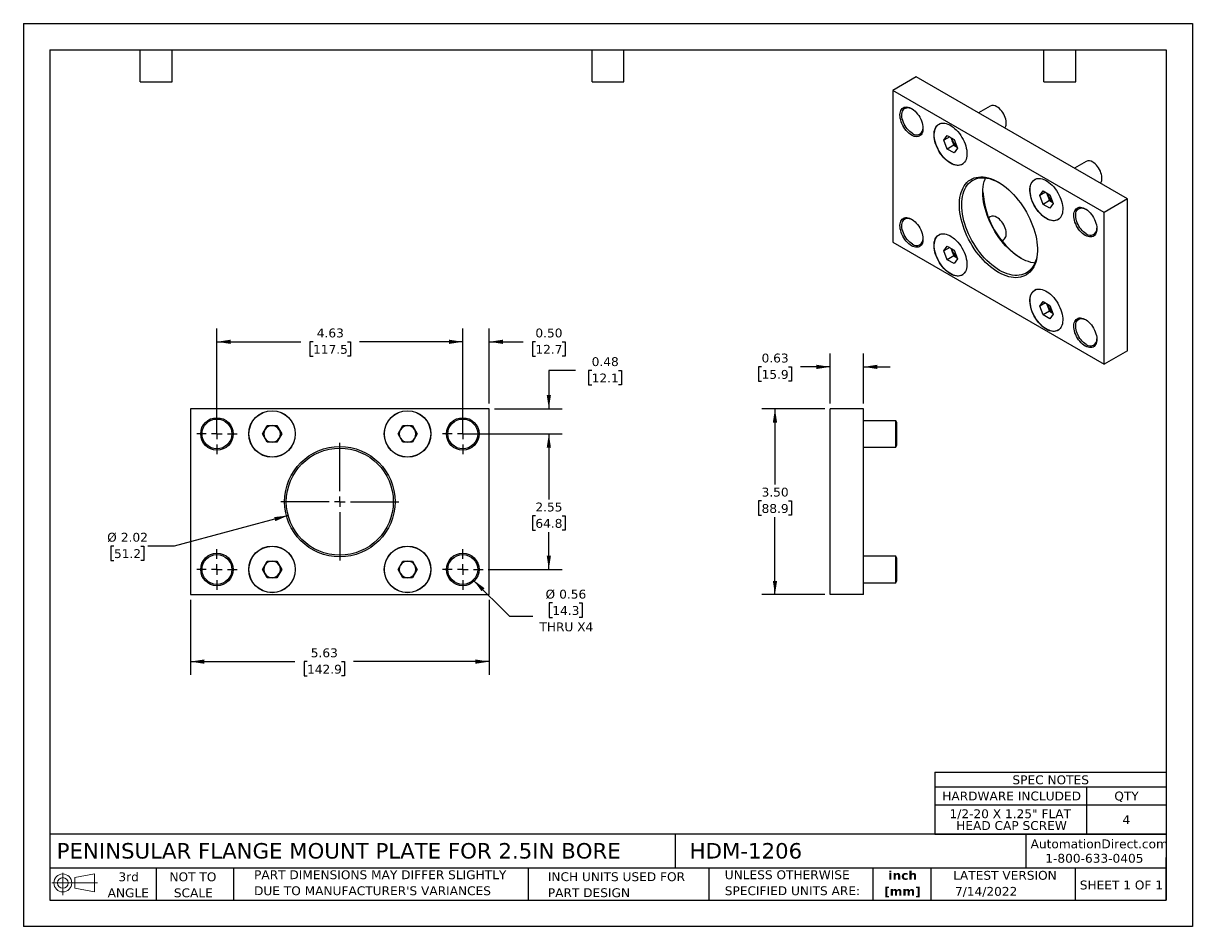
# Model space of a CAD drawing. Header units: inches. Extents: x 0 to 22, y 0 to 17.
import ezdxf

# ---------------------------------------------------------------- set-up
doc = ezdxf.new("R2010")
doc.units = ezdxf.units.IN
doc.header["$LTSCALE"] = 2
doc.header["$MEASUREMENT"] = 0
doc.linetypes.add('SLD-Center', pattern=[0.75, 0.6, -0.05, 0.05, -0.05])
doc.linetypes.add('SLD-Solid', pattern=[0])
doc.layers.add('CENTER', color=40, linetype='SLD-Center')
doc.layers.add('SLD-DEFPOINTS', color=7, linetype='Continuous')
doc.layers.add('DIMENSIONS', color=140, linetype='SLD-Solid', lineweight=25)
doc.layers.add('TEXT', color=140, linetype='SLD-Solid', lineweight=25)
doc.styles.add('SLDTEXTSTYLE0', font='VERDANA.TTF')
doc.styles.add('SLDTEXTSTYLE1', font='VERDANAB.TTF')
doc.dimstyles.new('SLDDIMSTYLE0', dxfattribs={"dimtxt": 0.169922, "dimasz": 0.26, "dimexe": 0, "dimexo": 0.0625, "dimgap": 0.04248, "dimtad": 0, "dimtih": 1, "dimtoh": 1, "dimrnd": 1e-09, "dimzin": 12, "dimdsep": 46, "dimtxsty": 'SLDTEXTSTYLE0', "dimsah": 1, "dimcen": 0.09, "dimadec": 0, "dimazin": 3, "dimtfac": 1, "dimtofl": 0, "dimtmove": 0, "dimatfit": 3, "dimfxl": 0, "dimfrac": 2, "dimtolj": 1, "dimtzin": 12, "dimarcsym": 0})
doc.dimstyles.new('SLDDIMSTYLE1', dxfattribs={"dimtxt": 0.169922, "dimasz": 0.26, "dimexe": 0, "dimexo": 0.0625, "dimgap": 0.04248, "dimtad": 0, "dimtih": 1, "dimtoh": 1, "dimrnd": 1e-09, "dimdsep": 46, "dimtxsty": 'SLDTEXTSTYLE0', "dimsah": 1, "dimcen": 0, "dimadec": 0, "dimazin": 2, "dimtfac": 1, "dimtofl": 0, "dimtmove": 0, "dimatfit": 3, "dimfxl": 0, "dimfrac": 2, "dimtolj": 1, "dimtzin": 12, "dimarcsym": 0})
doc.dimstyles.new('SLDDIMSTYLE2', dxfattribs={"dimtxt": 0.169922, "dimasz": 0.26, "dimexe": 0, "dimexo": 0.0625, "dimgap": 0.04248, "dimtad": 0, "dimtih": 1, "dimtoh": 1, "dimrnd": 1e-09, "dimzin": 12, "dimdsep": 46, "dimtxsty": 'SLDTEXTSTYLE0', "dimsah": 1, "dimcen": 0, "dimadec": 0, "dimazin": 3, "dimtfac": 1, "dimtofl": 0, "dimtmove": 0, "dimatfit": 3, "dimfxl": 0, "dimfrac": 2, "dimtolj": 1, "dimtzin": 12, "dimarcsym": 0})
doc.dimstyles.new('SLDDIMSTYLE3', dxfattribs={"dimtxt": 0.169922, "dimasz": 0.26, "dimexe": 0, "dimexo": 0.0625, "dimgap": 0.04248, "dimtad": 0, "dimtih": 1, "dimtoh": 1, "dimrnd": 1e-09, "dimdsep": 46, "dimtxsty": 'SLDTEXTSTYLE0', "dimsah": 1, "dimcen": 0.09, "dimadec": 0, "dimazin": 2, "dimtfac": 1, "dimtmove": 0, "dimatfit": 0, "dimfxl": 0, "dimfrac": 2, "dimtolj": 1, "dimtzin": 12, "dimarcsym": 0})
doc.dimstyles.new('SLDDIMSTYLE4', dxfattribs={"dimtxt": 0.169922, "dimasz": 0.26, "dimexe": 0, "dimexo": 0.0625, "dimgap": 0.04248, "dimtad": 0, "dimtih": 1, "dimtoh": 1, "dimrnd": 1e-09, "dimzin": 0, "dimdsep": 46, "dimtxsty": 'SLDTEXTSTYLE0', "dimsah": 1, "dimcen": 0.09, "dimadec": 0, "dimazin": 0, "dimtfac": 1, "dimtmove": 0, "dimatfit": 0, "dimfxl": 0, "dimfrac": 2, "dimtolj": 1, "dimtzin": 12, "dimarcsym": 0})
doc.dimstyles.new('SLDDIMSTYLE5', dxfattribs={"dimtxt": 0.169922, "dimasz": 0.26, "dimexe": 0, "dimexo": 0.0625, "dimgap": 0.04248, "dimtad": 0, "dimtih": 1, "dimtoh": 1, "dimrnd": 1e-09, "dimzin": 4, "dimdsep": 46, "dimtxsty": 'SLDTEXTSTYLE0', "dimsah": 1, "dimcen": 0.09, "dimadec": 0, "dimazin": 1, "dimtfac": 1, "dimtofl": 0, "dimtmove": 0, "dimatfit": 3, "dimfxl": 0, "dimfrac": 2, "dimtolj": 1, "dimtzin": 12, "dimarcsym": 0})

# ---------------------------------------------------------------- blocks, each defined once
blk = doc.blocks.new('Block11')
at = {"color": 7, "linetype": 'SLD-Solid', "lineweight": 18}
for p, q in [((0, 0.227), (0.856, 0.227)), ((0.204, 0.418), (0.204, 0)), ((0.431, 0.328), (0.801, 0.396)), ((0.431, 0.126), (0.431, 0.328)), ((0.801, 0.396), (0.801, 0.058)), ((0.431, 0.126), (0.801, 0.058))]:
    blk.add_line(p, q, dxfattribs=at)
for radius in [0.169, 0.101]:
    blk.add_circle((0.204, 0.227), radius, dxfattribs=at)
blk = doc.blocks.new('Block12')
at = {"layer": 'SLD-DEFPOINTS'}
blk.add_blockref('Block11', (0, 0), dxfattribs=at)
blk = doc.blocks.new('SW_NOTE_0')
at = {"layer": 'TEXT', "color": 0, "char_height": 0.1667, "attachment_point": 2, "style": 'SLDTEXTSTYLE1'}
for s, insert in [('inch', (0.25, 0.212)), ('[mm]', (0.244, -0.089))]:
    blk.add_mtext(s, dxfattribs=dict(at, insert=insert))
blk = doc.blocks.new('SW_NOTE_0_1')
at = {"layer": 'TEXT', "color": 0, "char_height": 0.16667, "attachment_point": 1, "style": 'SLDTEXTSTYLE0'}
for s, insert in [('UNLESS OTHERWISE ', (0, 0.212)), ('SPECIFIED UNITS ARE:', (0, -0.089))]:
    blk.add_mtext(s, dxfattribs=dict(at, insert=insert))
blk = doc.blocks.new('SW_NOTE_0_2')
at = {"layer": 'TEXT', "color": 0, "char_height": 0.16667, "attachment_point": 1, "style": 'SLDTEXTSTYLE0'}
for s, insert in [('PART DIMENSIONS MAY DIFFER SLIGHTLY ', (0, 0.212)), ("DUE TO MANUFACTURER'S VARIANCES", (0, -0.089))]:
    blk.add_mtext(s, dxfattribs=dict(at, insert=insert))
blk = doc.blocks.new('SW_NOTE_0_3')
at = {"layer": 'TEXT', "color": 0, "char_height": 0.1667, "attachment_point": 2, "style": 'SLDTEXTSTYLE0'}
for s, insert in [('NOT TO', (0.414, 0.212)), ('SCALE', (0.422, -0.089))]:
    blk.add_mtext(s, dxfattribs=dict(at, insert=insert))
blk = doc.blocks.new('SW_NOTE_0_4')
at = {"layer": 'TEXT', "color": 0, "char_height": 0.1667, "attachment_point": 2, "style": 'SLDTEXTSTYLE0'}
for s, insert in [('3rd', (0.182, 0.212)), ('ANGLE', (0.175, -0.089))]:
    blk.add_mtext(s, dxfattribs=dict(at, insert=insert))
blk = doc.blocks.new('SW_NOTE_0_5')
at = {"layer": 'TEXT', "color": 0, "char_height": 0.16667, "attachment_point": 1, "style": 'SLDTEXTSTYLE0'}
for s, insert in [('INCH UNITS USED FOR ', (0, 0.212)), ('PART DESIGN', (0, -0.089))]:
    blk.add_mtext(s, dxfattribs=dict(at, insert=insert))
blk = doc.blocks.new('SW_TABLEANNOTATION_0')
at = {"layer": 'TEXT', "color": 0}
for p, q in [((0, 0), (0, -0.275)), ((0, 0), (2.853, 0)), ((2.853, 0), (4.35, 0)), ((4.35, 0), (4.35, -0.275)), ((0, -0.275), (0, -0.61)), ((0, -0.275), (2.853, -0.275)), ((2.853, -0.275), (2.853, -0.61)), ((2.853, -0.275), (4.35, -0.275)), ((4.35, -0.275), (4.35, -0.61)), ((0, -0.61), (0, -1.166)), ((0, -0.61), (2.853, -0.61)), ((2.853, -0.61), (2.853, -1.166)), ((2.853, -0.61), (4.35, -0.61)), ((4.35, -0.61), (4.35, -1.166)), ((0, -1.166), (2.853, -1.166)), ((2.853, -1.166), (4.35, -1.166))]:
    blk.add_line(p, q, dxfattribs=at)
at = {"layer": 'TEXT', "color": 0, "attachment_point": 1, "style": 'SLDTEXTSTYLE0'}
for s, insert, char_height in [('SPEC NOTES', (1.46, -0.058), 0.1667), ('HARDWARE INCLUDED', (0.139, -0.363), 0.16667), ('QTY', (3.377, -0.363), 0.1667), ('1/2-20 X 1.25" FLAT ', (0.276, -0.697), 0.16667), ('4', (3.531, -0.808), 0.167), ('HEAD CAP SCREW', (0.402, -0.919), 0.16667)]:
    blk.add_mtext(s, dxfattribs=dict(at, insert=insert, char_height=char_height))
blk = doc.blocks.new('_D')
at = {"layer": 'DIMENSIONS'}
for p, q in [((8.367, 9.273), (10.137, 9.273)), ((9.887, 9.273), (9.887, 8.039)), ((9.634, 7.731), (9.577, 7.731)), ((9.577, 7.731), (9.577, 7.461)), ((10.139, 7.731), (10.196, 7.731)), ((10.196, 7.731), (10.196, 7.461)), ((9.577, 7.461), (9.634, 7.461)), ((9.887, 6.723), (9.887, 7.423)), ((10.196, 7.461), (10.139, 7.461)), ((8.748, 6.723), (10.137, 6.723))]:
    blk.add_line(p, q, dxfattribs=at)
for points in [[(9.887, 9.273), (9.847, 9.013), (9.927, 9.013)], [(9.887, 6.723), (9.927, 6.983), (9.847, 6.983)]]:
    blk.add_solid(points, dxfattribs=at)
at = {"layer": 'DIMENSIONS', "char_height": 0.1667, "attachment_point": 1, "style": 'SLDTEXTSTYLE0'}
for s, insert in [('2.55', (9.634, 7.981)), ('64.8', (9.634, 7.673))]:
    blk.add_mtext(s, dxfattribs=dict(at, insert=insert))
blk = doc.blocks.new('_D_1')
at = {"layer": 'DIMENSIONS'}
for p, q in [((3.642, 9.373), (3.642, 11.257)), ((8.267, 9.373), (8.267, 11.257)), ((3.642, 11.007), (5.22, 11.007)), ((5.451, 11.007), (5.393, 11.007)), ((5.393, 11.007), (5.393, 10.737)), ((6.097, 11.007), (6.154, 11.007)), ((6.154, 11.007), (6.154, 10.737)), ((8.267, 11.007), (6.327, 11.007)), ((5.393, 10.737), (5.451, 10.737)), ((6.154, 10.737), (6.097, 10.737))]:
    blk.add_line(p, q, dxfattribs=at)
for points in [[(3.642, 11.007), (3.902, 10.967), (3.902, 11.047)], [(8.267, 11.007), (8.007, 11.047), (8.007, 10.967)]]:
    blk.add_solid(points, dxfattribs=at)
at = {"layer": 'DIMENSIONS', "char_height": 0.1667, "attachment_point": 1, "style": 'SLDTEXTSTYLE0'}
for s, insert in [('4.63', (5.521, 11.257)), ('117.5', (5.451, 10.949))]:
    blk.add_mtext(s, dxfattribs=dict(at, insert=insert))
blk = doc.blocks.new('_D_2')
at = {"layer": 'DIMENSIONS'}
for p, q in [((8.466, 6.524), (9.147, 5.845)), ((9.953, 6.092), (9.896, 6.092)), ((9.896, 6.092), (9.896, 5.821)), ((10.458, 6.092), (10.515, 6.092)), ((10.515, 6.092), (10.515, 5.821)), ((9.147, 5.845), (9.585, 5.845)), ((9.896, 5.821), (9.953, 5.821)), ((10.515, 5.821), (10.458, 5.821))]:
    blk.add_line(p, q, dxfattribs=at)
blk.add_solid([(8.466, 6.524), (8.622, 6.312), (8.678, 6.369)], dxfattribs=at)
at = {"layer": 'DIMENSIONS', "char_height": 0.1667, "attachment_point": 1, "style": 'SLDTEXTSTYLE0'}
for s, insert in [('%%c', (9.825, 6.341)), ('0.56', (10.082, 6.341)), ('14.3', (9.953, 6.033)), ('THRU X4', (9.71, 5.725))]:
    blk.add_mtext(s, dxfattribs=dict(at, insert=insert))
blk = doc.blocks.new('_D_3')
at = {"layer": 'DIMENSIONS'}
for p, q in [((3.142, 6.148), (3.142, 4.738)), ((8.767, 6.148), (8.767, 4.738)), ((3.142, 4.988), (5.107, 4.988)), ((5.338, 4.988), (5.281, 4.988)), ((5.281, 4.988), (5.281, 4.718)), ((5.984, 4.988), (6.041, 4.988)), ((6.041, 4.988), (6.041, 4.718)), ((8.767, 4.988), (6.214, 4.988)), ((5.281, 4.718), (5.338, 4.718)), ((6.041, 4.718), (5.984, 4.718))]:
    blk.add_line(p, q, dxfattribs=at)
for points in [[(3.142, 4.988), (3.402, 4.948), (3.402, 5.028)], [(8.767, 4.988), (8.507, 5.028), (8.507, 4.948)]]:
    blk.add_solid(points, dxfattribs=at)
at = {"layer": 'DIMENSIONS', "char_height": 0.1667, "attachment_point": 1, "style": 'SLDTEXTSTYLE0'}
for s, insert in [('5.63', (5.408, 5.237)), ('142.9', (5.338, 4.929))]:
    blk.add_mtext(s, dxfattribs=dict(at, insert=insert))
blk = doc.blocks.new('_D_4')
at = {"layer": 'DIMENSIONS'}
for p, q in [((4.981, 7.737), (2.839, 7.163)), ((1.705, 7.163), (1.648, 7.163)), ((1.648, 7.163), (1.648, 6.893)), ((2.21, 7.163), (2.267, 7.163)), ((2.267, 7.163), (2.267, 6.893)), ((2.839, 7.163), (2.339, 7.163)), ((1.648, 6.893), (1.705, 6.893)), ((2.267, 6.893), (2.21, 6.893))]:
    blk.add_line(p, q, dxfattribs=at)
blk.add_solid([(4.981, 7.737), (4.72, 7.708), (4.74, 7.631)], dxfattribs=at)
at = {"layer": 'DIMENSIONS', "char_height": 0.1667, "attachment_point": 1, "style": 'SLDTEXTSTYLE0'}
for s, insert in [('%%c', (1.577, 7.412)), ('2.02', (1.834, 7.412)), ('51.2', (1.705, 7.104))]:
    blk.add_mtext(s, dxfattribs=dict(at, insert=insert))
blk = doc.blocks.new('_D_5')
at = {"layer": 'DIMENSIONS'}
for p, q in [((10.387, 10.468), (9.887, 10.468)), ((9.887, 10.468), (9.887, 9.748)), ((10.693, 10.468), (10.636, 10.468)), ((10.636, 10.468), (10.636, 10.198)), ((11.198, 10.468), (11.255, 10.468)), ((11.255, 10.468), (11.255, 10.198)), ((10.636, 10.198), (10.693, 10.198)), ((11.255, 10.198), (11.198, 10.198)), ((8.867, 9.748), (10.137, 9.748)), ((8.367, 9.273), (10.137, 9.273)), ((9.887, 9.273), (9.887, 8.773))]:
    blk.add_line(p, q, dxfattribs=at)
for points in [[(9.887, 9.748), (9.927, 10.008), (9.847, 10.008)], [(9.887, 9.273), (9.847, 9.013), (9.927, 9.013)]]:
    blk.add_solid(points, dxfattribs=at)
at = {"layer": 'DIMENSIONS', "char_height": 0.1667, "attachment_point": 1, "style": 'SLDTEXTSTYLE0'}
for s, insert in [('0.48', (10.693, 10.717)), ('12.1', (10.693, 10.409))]:
    blk.add_mtext(s, dxfattribs=dict(at, insert=insert))
blk = doc.blocks.new('_D_6')
at = {"layer": 'DIMENSIONS'}
for p, q in [((8.267, 9.373), (8.267, 11.257)), ((8.767, 9.848), (8.767, 11.257)), ((8.267, 11.007), (7.767, 11.007)), ((8.767, 11.007), (9.404, 11.007)), ((9.634, 11.007), (9.577, 11.007)), ((9.577, 11.007), (9.577, 10.737)), ((10.139, 11.007), (10.196, 11.007)), ((10.196, 11.007), (10.196, 10.737)), ((9.577, 10.737), (9.634, 10.737)), ((10.196, 10.737), (10.139, 10.737))]:
    blk.add_line(p, q, dxfattribs=at)
for points in [[(8.267, 11.007), (8.007, 11.047), (8.007, 10.967)], [(8.767, 11.007), (9.027, 10.967), (9.027, 11.047)]]:
    blk.add_solid(points, dxfattribs=at)
at = {"layer": 'DIMENSIONS', "char_height": 0.1667, "attachment_point": 1, "style": 'SLDTEXTSTYLE0'}
for s, insert in [('0.50', (9.634, 11.257)), ('12.7', (9.634, 10.949))]:
    blk.add_mtext(s, dxfattribs=dict(at, insert=insert))
blk = doc.blocks.new('SW_CENTERMARKSYMBOL_0')
at = {"layer": 'CENTER', "color": 0}
for p, q in [((0, 0.2), (0, 0.38125)), ((-0.2, 0), (-0.38125, 0)), ((0, 0), (-0.1, 0)), ((0, 0), (0, 0.1)), ((0, 0), (0, -0.1)), ((0, 0), (0.1, 0)), ((0.2, 0), (0.38125, 0)), ((0, -0.2), (0, -0.38125))]:
    blk.add_line(p, q, dxfattribs=at)
blk = doc.blocks.new('SW_CENTERMARKSYMBOL_1')
at = {"layer": 'CENTER', "color": 0}
for p, q in [((0, 0.2), (0, 0.38125)), ((-0.2, 0), (-0.38125, 0)), ((0, 0), (-0.1, 0)), ((0, 0), (0, 0.1)), ((0, 0), (0, -0.1)), ((0, 0), (0.1, 0)), ((0.2, 0), (0.38125, 0)), ((0, -0.2), (0, -0.38125))]:
    blk.add_line(p, q, dxfattribs=at)
blk = doc.blocks.new('SW_CENTERMARKSYMBOL_2')
at = {"layer": 'CENTER', "color": 0}
for p, q in [((0, 0.2), (0, 0.38125)), ((-0.2, 0), (-0.38125, 0)), ((0, 0), (-0.1, 0)), ((0, 0), (0, 0.1)), ((0, 0), (0, -0.1)), ((0, 0), (0.1, 0)), ((0.2, 0), (0.38125, 0)), ((0, -0.2), (0, -0.38125))]:
    blk.add_line(p, q, dxfattribs=at)
blk = doc.blocks.new('SW_CENTERMARKSYMBOL_3')
at = {"layer": 'CENTER', "color": 0}
for p, q in [((0, 0.2), (0, 0.38125)), ((-0.2, 0), (-0.38125, 0)), ((0, 0), (-0.1, 0)), ((0, 0), (0, 0.1)), ((0, 0), (0, -0.1)), ((0, 0), (0.1, 0)), ((0.2, 0), (0.38125, 0)), ((0, -0.2), (0, -0.38125))]:
    blk.add_line(p, q, dxfattribs=at)
blk = doc.blocks.new('SW_CENTERMARKSYMBOL_4')
at = {"layer": 'CENTER', "color": 0}
for p, q in [((0, 0.2), (0, 1.1075)), ((-0.2, 0), (-1.1075, 0)), ((0, 0), (-0.1, 0)), ((0, 0), (0, 0.1)), ((0, 0), (0, -0.1)), ((0, 0), (0.1, 0)), ((0.2, 0), (1.1075, 0)), ((0, -0.2), (0, -1.1075))]:
    blk.add_line(p, q, dxfattribs=at)
blk = doc.blocks.new('_D_7')
at = {"layer": 'DIMENSIONS'}
for p, q in [((15.183, 9.848), (15.183, 10.785)), ((15.808, 9.848), (15.808, 10.785)), ((13.89, 10.535), (13.833, 10.535)), ((13.833, 10.535), (13.833, 10.265)), ((14.395, 10.535), (14.452, 10.535)), ((14.452, 10.535), (14.452, 10.265)), ((15.183, 10.535), (14.625, 10.535)), ((15.808, 10.535), (16.308, 10.535)), ((13.833, 10.265), (13.89, 10.265)), ((14.452, 10.265), (14.395, 10.265))]:
    blk.add_line(p, q, dxfattribs=at)
for points in [[(15.183, 10.535), (14.923, 10.575), (14.923, 10.495)], [(15.808, 10.535), (16.068, 10.495), (16.068, 10.575)]]:
    blk.add_solid(points, dxfattribs=at)
at = {"layer": 'DIMENSIONS', "char_height": 0.1667, "attachment_point": 1, "style": 'SLDTEXTSTYLE0'}
for s, insert in [('0.63', (13.89, 10.785)), ('15.9', (13.89, 10.477))]:
    blk.add_mtext(s, dxfattribs=dict(at, insert=insert))
blk = doc.blocks.new('_D_8')
at = {"layer": 'DIMENSIONS'}
for p, q in [((15.083, 9.748), (13.892, 9.748)), ((14.142, 9.748), (14.142, 8.32)), ((13.89, 8.012), (13.833, 8.012)), ((13.833, 8.012), (13.833, 7.742)), ((14.395, 8.012), (14.452, 8.012)), ((14.452, 8.012), (14.452, 7.742)), ((13.833, 7.742), (13.89, 7.742)), ((14.142, 6.248), (14.142, 7.704)), ((14.452, 7.742), (14.395, 7.742)), ((15.083, 6.248), (13.892, 6.248))]:
    blk.add_line(p, q, dxfattribs=at)
for points in [[(14.142, 9.748), (14.102, 9.488), (14.182, 9.488)], [(14.142, 6.248), (14.182, 6.508), (14.102, 6.508)]]:
    blk.add_solid(points, dxfattribs=at)
at = {"layer": 'DIMENSIONS', "char_height": 0.1667, "attachment_point": 1, "style": 'SLDTEXTSTYLE0'}
for s, insert in [('3.50', (13.89, 8.262)), ('88.9', (13.89, 7.953))]:
    blk.add_mtext(s, dxfattribs=dict(at, insert=insert))

msp = doc.modelspace()

# ---------------------------------------------------------------- linework, layer by layer
at = {"color": 7, "linetype": 'SLD-Solid'}
for p, q in [((0, 17), (0, 0)), ((0, 17), (22, 17)), ((22, 17), (22, 0)), ((22, 0), (0, 0))]:
    msp.add_line(p, q, dxfattribs=at)
for p, q in [((16.799, 15.994), (16.357, 15.739)), ((20.777, 13.698), (16.799, 15.994)), ((20.335, 13.443), (16.357, 15.739)), ((16.357, 15.739), (16.357, 12.881)), ((18.192, 15.443), (17.973, 15.317)), ((17.245, 15.112), (17.229, 15.103)), ((17.237, 15.107), (17.24, 15.11)), ((17.32, 14.799), (17.383, 14.89)), ((17.43, 14.863), (17.32, 14.799)), ((17.383, 14.635), (17.32, 14.799)), ((17.383, 14.89), (17.511, 14.816)), ((17.448, 14.853), (17.473, 14.787)), ((17.473, 14.787), (17.505, 14.705)), ((17.511, 14.816), (17.575, 14.652)), ((17.505, 14.705), (17.383, 14.635)), ((17.511, 14.561), (17.383, 14.635)), ((17.505, 14.705), (17.568, 14.668)), ((17.575, 14.652), (17.511, 14.561)), ((17.665, 14.348), (17.681, 14.357)), ((17.677, 14.354), (17.673, 14.352)), ((19.995, 14.402), (19.776, 14.276)), ((19.048, 14.071), (19.032, 14.062)), ((19.04, 14.066), (19.044, 14.069)), ((19.123, 13.758), (19.187, 13.849)), ((19.233, 13.822), (19.123, 13.758)), ((19.187, 13.594), (19.123, 13.758)), ((19.187, 13.849), (19.314, 13.775)), ((19.308, 13.664), (19.187, 13.594)), ((19.251, 13.812), (19.276, 13.746)), ((19.276, 13.746), (19.308, 13.664)), ((19.308, 13.664), (19.372, 13.627)), ((19.314, 13.775), (19.378, 13.611)), ((20.777, 13.698), (20.335, 13.443)), ((20.777, 10.84), (20.777, 13.698)), ((19.314, 13.52), (19.187, 13.594)), ((19.378, 13.611), (19.314, 13.52)), ((20.335, 10.585), (20.335, 13.443)), ((18.192, 13.361), (18.159, 13.342)), ((19.468, 13.307), (19.484, 13.316)), ((19.48, 13.313), (19.476, 13.311)), ((17.245, 13.03), (17.229, 13.021)), ((17.237, 13.025), (17.24, 13.028)), ((16.357, 12.881), (20.335, 10.585)), ((17.32, 12.717), (17.383, 12.808)), ((17.43, 12.781), (17.32, 12.717)), ((17.383, 12.808), (17.511, 12.734)), ((17.448, 12.771), (17.473, 12.705)), ((18.409, 12.91), (18.441, 12.929)), ((17.383, 12.552), (17.32, 12.717)), ((17.505, 12.623), (17.383, 12.552)), ((17.511, 12.479), (17.383, 12.552)), ((17.473, 12.705), (17.505, 12.623)), ((17.505, 12.623), (17.568, 12.586)), ((17.511, 12.734), (17.575, 12.57)), ((17.575, 12.57), (17.511, 12.479)), ((17.665, 12.266), (17.681, 12.275)), ((17.677, 12.272), (17.673, 12.27)), ((19.048, 11.989), (19.032, 11.98)), ((19.04, 11.984), (19.044, 11.987)), ((19.123, 11.676), (19.187, 11.767)), ((19.233, 11.74), (19.123, 11.676)), ((19.187, 11.512), (19.123, 11.676)), ((19.187, 11.767), (19.314, 11.693)), ((19.251, 11.73), (19.276, 11.664)), ((19.276, 11.664), (19.308, 11.582)), ((19.314, 11.693), (19.378, 11.529)), ((19.308, 11.582), (19.187, 11.512)), ((19.314, 11.438), (19.187, 11.512)), ((19.308, 11.582), (19.372, 11.545)), ((19.378, 11.529), (19.314, 11.438)), ((19.468, 11.225), (19.484, 11.234)), ((19.48, 11.231), (19.476, 11.229)), ((20.777, 10.84), (20.335, 10.585)), ((3.142, 9.748), (3.142, 6.248)), ((8.767, 9.748), (3.142, 9.748)), ((8.767, 6.248), (8.767, 9.748)), ((15.183, 6.248), (15.183, 9.748)), ((15.808, 9.748), (15.183, 9.748)), ((15.808, 6.248), (15.808, 9.748)), ((16.416, 9.522), (15.808, 9.522)), ((16.437, 9.486), (16.416, 9.522)), ((16.416, 9.023), (16.416, 9.522)), ((16.437, 9.059), (16.437, 9.486)), ((4.499, 9.273), (4.589, 9.429)), ((4.589, 9.116), (4.499, 9.273)), ((4.589, 9.429), (4.769, 9.429)), ((4.769, 9.429), (4.86, 9.273)), ((4.86, 9.273), (4.769, 9.116)), ((7.049, 9.273), (7.139, 9.429)), ((7.139, 9.116), (7.049, 9.273)), ((7.139, 9.429), (7.319, 9.429)), ((7.319, 9.429), (7.41, 9.273)), ((7.41, 9.273), (7.319, 9.116)), ((4.769, 9.116), (4.589, 9.116)), ((7.319, 9.116), (7.139, 9.116)), ((15.808, 9.023), (16.416, 9.023)), ((16.416, 9.023), (16.437, 9.059)), ((4.499, 6.723), (4.589, 6.879)), ((4.589, 6.879), (4.769, 6.879)), ((4.769, 6.879), (4.86, 6.723)), ((7.049, 6.723), (7.139, 6.879)), ((7.139, 6.879), (7.319, 6.879)), ((7.319, 6.879), (7.41, 6.723)), ((16.416, 6.972), (15.808, 6.972)), ((16.437, 6.936), (16.416, 6.972)), ((16.416, 6.473), (16.416, 6.972)), ((16.437, 6.509), (16.437, 6.936)), ((4.589, 6.566), (4.499, 6.723)), ((4.86, 6.723), (4.769, 6.566)), ((7.139, 6.566), (7.049, 6.723)), ((7.41, 6.723), (7.319, 6.566)), ((4.769, 6.566), (4.589, 6.566)), ((7.319, 6.566), (7.139, 6.566)), ((15.808, 6.473), (16.416, 6.473)), ((16.416, 6.473), (16.437, 6.509)), ((3.142, 6.248), (8.767, 6.248)), ((15.808, 6.248), (15.183, 6.248))]:
    msp.add_line(p, q)
at = {"flags": 128}
for points in [[(16.711, 14.897), (16.684, 14.915), (16.658, 14.935), (16.633, 14.959), (16.608, 14.986), (16.586, 15.016), (16.565, 15.047), (16.546, 15.08), (16.53, 15.113), (16.517, 15.148), (16.507, 15.182), (16.499, 15.216), (16.495, 15.249), (16.494, 15.28), (16.497, 15.309), (16.503, 15.336), (16.512, 15.36), (16.523, 15.381), (16.538, 15.398), (16.555, 15.411), (16.575, 15.421), (16.597, 15.426), (16.62, 15.427), (16.645, 15.424), (16.671, 15.416), (16.698, 15.405), (16.724, 15.389), (16.751, 15.37), (16.777, 15.348), (16.801, 15.322), (16.825, 15.294), (16.847, 15.264), (16.866, 15.232), (16.884, 15.198), (16.898, 15.164), (16.91, 15.13), (16.919, 15.096), (16.925, 15.062), (16.927, 15.03), (16.927, 15), (16.922, 14.972), (16.915, 14.946), (16.905, 14.924), (16.891, 14.905), (16.875, 14.89), (16.857, 14.878), (16.836, 14.871), (16.813, 14.868), (16.789, 14.869), (16.764, 14.874), (16.738, 14.884), (16.711, 14.897)], [(16.729, 14.928), (16.703, 14.945), (16.678, 14.965), (16.654, 14.988), (16.631, 15.014), (16.61, 15.042), (16.59, 15.073), (16.573, 15.104), (16.559, 15.137), (16.547, 15.17), (16.538, 15.202), (16.532, 15.234), (16.53, 15.265), (16.531, 15.294), (16.535, 15.321), (16.542, 15.345), (16.552, 15.366), (16.566, 15.383), (16.581, 15.397), (16.6, 15.407), (16.62, 15.413), (16.642, 15.414), (16.666, 15.412), (16.691, 15.405), (16.716, 15.394), (16.72, 15.392)], [(18.466, 15.033), (18.473, 15.043), (18.483, 15.063), (18.489, 15.086), (18.492, 15.112), (18.492, 15.14), (18.489, 15.169), (18.483, 15.199), (18.473, 15.231), (18.46, 15.261), (18.445, 15.292), (18.428, 15.321), (18.408, 15.348), (18.387, 15.373), (18.364, 15.396), (18.34, 15.415), (18.316, 15.431)], [(17.445, 14.367), (17.413, 14.387), (17.381, 14.411), (17.35, 14.438), (17.321, 14.468), (17.292, 14.501), (17.265, 14.536), (17.24, 14.573), (17.218, 14.612), (17.197, 14.652), (17.179, 14.693), (17.164, 14.734), (17.152, 14.775), (17.143, 14.816), (17.138, 14.855), (17.135, 14.893), (17.136, 14.93), (17.14, 14.964), (17.148, 14.995), (17.158, 15.024), (17.171, 15.049), (17.188, 15.071), (17.207, 15.09), (17.229, 15.104), (17.253, 15.115), (17.279, 15.121), (17.306, 15.123), (17.335, 15.121), (17.366, 15.115), (17.397, 15.104), (17.429, 15.09), (17.46, 15.071), (17.492, 15.049), (17.523, 15.024), (17.554, 14.995), (17.583, 14.964), (17.611, 14.929), (17.637, 14.893), (17.66, 14.855), (17.682, 14.816), (17.701, 14.775), (17.718, 14.734), (17.731, 14.693), (17.742, 14.652), (17.749, 14.612), (17.753, 14.573), (17.754, 14.536), (17.751, 14.501), (17.746, 14.468), (17.737, 14.438), (17.725, 14.411), (17.71, 14.387), (17.692, 14.367), (17.672, 14.35), (17.649, 14.338), (17.624, 14.329), (17.597, 14.325), (17.568, 14.325), (17.539, 14.329), (17.508, 14.338), (17.476, 14.35), (17.445, 14.367)], [(17.717, 14.397), (17.703, 14.379), (17.684, 14.361), (17.662, 14.346), (17.639, 14.336), (17.613, 14.33), (17.585, 14.327), (17.556, 14.33), (17.526, 14.336), (17.495, 14.346), (17.463, 14.361), (17.431, 14.379), (17.4, 14.401), (17.369, 14.426), (17.338, 14.455), (17.309, 14.487), (17.282, 14.521), (17.256, 14.557), (17.232, 14.595), (17.21, 14.634), (17.191, 14.674), (17.175, 14.715), (17.162, 14.756), (17.151, 14.797), (17.144, 14.837), (17.14, 14.875), (17.139, 14.913), (17.141, 14.948), (17.147, 14.98), (17.156, 15.01), (17.168, 15.038), (17.183, 15.061), (17.201, 15.081), (17.221, 15.098), (17.244, 15.11), (17.269, 15.119), (17.295, 15.123), (17.298, 15.123)], [(20.269, 13.992), (20.276, 14.002), (20.286, 14.022), (20.292, 14.045), (20.295, 14.071), (20.295, 14.099), (20.292, 14.128), (20.286, 14.159), (20.276, 14.19), (20.264, 14.221), (20.248, 14.251), (20.231, 14.28), (20.211, 14.307), (20.19, 14.332), (20.167, 14.355), (20.144, 14.374), (20.12, 14.39)], [(18.346, 12.314), (18.297, 12.344), (18.248, 12.378), (18.2, 12.416), (18.152, 12.456), (18.105, 12.5), (18.059, 12.547), (18.015, 12.597), (17.972, 12.649), (17.93, 12.703), (17.891, 12.759), (17.853, 12.818), (17.818, 12.877), (17.785, 12.939), (17.755, 13.001), (17.727, 13.063), (17.702, 13.127), (17.68, 13.19), (17.661, 13.253), (17.645, 13.316), (17.632, 13.378), (17.622, 13.439), (17.615, 13.499), (17.612, 13.558), (17.612, 13.614), (17.615, 13.669), (17.622, 13.722), (17.632, 13.771), (17.645, 13.819), (17.661, 13.863), (17.68, 13.904), (17.702, 13.942), (17.727, 13.976), (17.755, 14.007), (17.785, 14.034), (17.818, 14.057), (17.853, 14.076), (17.891, 14.091), (17.93, 14.102), (17.972, 14.108), (18.015, 14.111), (18.059, 14.109), (18.105, 14.103), (18.152, 14.092), (18.2, 14.078), (18.248, 14.059), (18.297, 14.037), (18.346, 14.011), (18.395, 13.98), (18.444, 13.946), (18.492, 13.909), (18.54, 13.868), (18.587, 13.825), (18.633, 13.778), (18.677, 13.728), (18.72, 13.676), (18.762, 13.622), (18.801, 13.565), (18.839, 13.507), (18.874, 13.447), (18.907, 13.386), (18.937, 13.324), (18.965, 13.261), (18.99, 13.198), (19.012, 13.135), (19.032, 13.072), (19.048, 13.009), (19.061, 12.947), (19.07, 12.885), (19.077, 12.825), (19.08, 12.767), (19.08, 12.71), (19.077, 12.656), (19.07, 12.603), (19.061, 12.553), (19.048, 12.506), (19.032, 12.462), (19.012, 12.421), (18.99, 12.383), (18.965, 12.349), (18.937, 12.318), (18.907, 12.291), (18.874, 12.268), (18.839, 12.249), (18.801, 12.234), (18.762, 12.223), (18.72, 12.216), (18.677, 12.214), (18.633, 12.216), (18.587, 12.222), (18.54, 12.232), (18.492, 12.247), (18.444, 12.265), (18.395, 12.288), (18.346, 12.314)], [(18.368, 12.352), (18.32, 12.382), (18.271, 12.416), (18.223, 12.453), (18.176, 12.494), (18.13, 12.538), (18.084, 12.584), (18.04, 12.634), (17.998, 12.686), (17.957, 12.74), (17.919, 12.797), (17.882, 12.855), (17.848, 12.914), (17.816, 12.975), (17.786, 13.037), (17.76, 13.099), (17.736, 13.162), (17.715, 13.225), (17.697, 13.287), (17.682, 13.349), (17.671, 13.41), (17.662, 13.471), (17.657, 13.529), (17.656, 13.586), (17.657, 13.642), (17.662, 13.695), (17.671, 13.745), (17.682, 13.793), (17.697, 13.838), (17.715, 13.88), (17.736, 13.919), (17.76, 13.954), (17.786, 13.986), (17.816, 14.013), (17.848, 14.037), (17.882, 14.057), (17.919, 14.073), (17.957, 14.084), (17.998, 14.092), (18.04, 14.095), (18.084, 14.094), (18.13, 14.088), (18.176, 14.078), (18.223, 14.064), (18.271, 14.046), (18.32, 14.024), (18.357, 14.004)], [(19.03, 12.488), (19.005, 12.492), (18.958, 12.502), (18.911, 12.516), (18.863, 12.534), (18.815, 12.556), (18.766, 12.582), (18.717, 12.612), (18.669, 12.646), (18.621, 12.683), (18.574, 12.724), (18.527, 12.767), (18.482, 12.814), (18.438, 12.863), (18.396, 12.916), (18.355, 12.97), (18.316, 13.026), (18.28, 13.084), (18.245, 13.144), (18.213, 13.205), (18.184, 13.266), (18.157, 13.329), (18.133, 13.391), (18.113, 13.454), (18.095, 13.517), (18.08, 13.579), (18.068, 13.64), (18.06, 13.7), (18.055, 13.759), (18.054, 13.816), (18.055, 13.871), (18.06, 13.924), (18.068, 13.975), (18.08, 14.023), (18.095, 14.068), (18.104, 14.092)], [(19.248, 13.326), (19.216, 13.346), (19.184, 13.37), (19.154, 13.397), (19.124, 13.427), (19.095, 13.46), (19.068, 13.495), (19.043, 13.533), (19.021, 13.571), (19, 13.611), (18.982, 13.652), (18.967, 13.693), (18.955, 13.734), (18.947, 13.775), (18.941, 13.814), (18.938, 13.852), (18.939, 13.889), (18.943, 13.923), (18.951, 13.954), (18.961, 13.983), (18.975, 14.009), (18.991, 14.031), (19.01, 14.049), (19.032, 14.063), (19.056, 14.074), (19.082, 14.08), (19.109, 14.082), (19.139, 14.08), (19.169, 14.074), (19.2, 14.063), (19.232, 14.049), (19.264, 14.031), (19.295, 14.008), (19.326, 13.983), (19.357, 13.954), (19.386, 13.923), (19.414, 13.889), (19.44, 13.852), (19.464, 13.814), (19.485, 13.775), (19.504, 13.734), (19.521, 13.693), (19.534, 13.652), (19.545, 13.611), (19.552, 13.571), (19.556, 13.532), (19.557, 13.495), (19.554, 13.46), (19.549, 13.427), (19.54, 13.397), (19.528, 13.37), (19.513, 13.346), (19.495, 13.326), (19.475, 13.309), (19.452, 13.297), (19.427, 13.288), (19.4, 13.284), (19.372, 13.284), (19.342, 13.288), (19.311, 13.297), (19.279, 13.309), (19.248, 13.326)], [(19.52, 13.356), (19.506, 13.338), (19.487, 13.32), (19.466, 13.305), (19.442, 13.295), (19.416, 13.289), (19.388, 13.286), (19.359, 13.289), (19.329, 13.295), (19.298, 13.305), (19.266, 13.32), (19.234, 13.338), (19.203, 13.36), (19.172, 13.386), (19.142, 13.414), (19.113, 13.446), (19.085, 13.48), (19.059, 13.516), (19.035, 13.554), (19.014, 13.593), (18.995, 13.633), (18.978, 13.674), (18.965, 13.715), (18.954, 13.756), (18.947, 13.796), (18.943, 13.834), (18.942, 13.872), (18.945, 13.907), (18.95, 13.94), (18.959, 13.97), (18.971, 13.997), (18.986, 14.02), (19.004, 14.041), (19.024, 14.057), (19.047, 14.069), (19.072, 14.078), (19.098, 14.082), (19.101, 14.082)], [(19.981, 13.009), (19.955, 13.027), (19.928, 13.047), (19.903, 13.071), (19.879, 13.098), (19.856, 13.128), (19.835, 13.159), (19.817, 13.192), (19.801, 13.226), (19.787, 13.26), (19.777, 13.294), (19.77, 13.328), (19.766, 13.361), (19.765, 13.392), (19.767, 13.421), (19.773, 13.448), (19.782, 13.472), (19.794, 13.493), (19.808, 13.51), (19.826, 13.523), (19.846, 13.533), (19.867, 13.538), (19.891, 13.539), (19.916, 13.536), (19.942, 13.528), (19.968, 13.517), (19.995, 13.501), (20.021, 13.482), (20.047, 13.46), (20.072, 13.434), (20.095, 13.406), (20.117, 13.376), (20.137, 13.344), (20.154, 13.31), (20.169, 13.276), (20.181, 13.242), (20.19, 13.208), (20.195, 13.174), (20.198, 13.142), (20.197, 13.112), (20.193, 13.084), (20.186, 13.058), (20.175, 13.036), (20.162, 13.017), (20.146, 13.002), (20.127, 12.99), (20.106, 12.983), (20.084, 12.98), (20.06, 12.981), (20.034, 12.986), (20.008, 12.996), (19.981, 13.009)], [(19.999, 13.04), (19.974, 13.057), (19.949, 13.077), (19.924, 13.1), (19.901, 13.126), (19.88, 13.154), (19.861, 13.185), (19.844, 13.216), (19.829, 13.249), (19.817, 13.282), (19.808, 13.314), (19.803, 13.346), (19.8, 13.377), (19.801, 13.406), (19.805, 13.433), (19.812, 13.457), (19.823, 13.478), (19.836, 13.495), (19.852, 13.509), (19.87, 13.519), (19.89, 13.525), (19.913, 13.526), (19.936, 13.524), (19.961, 13.517), (19.986, 13.506), (19.99, 13.504)], [(16.711, 12.815), (16.684, 12.832), (16.658, 12.853), (16.633, 12.877), (16.608, 12.904), (16.586, 12.933), (16.565, 12.965), (16.546, 12.997), (16.53, 13.031), (16.517, 13.066), (16.507, 13.1), (16.499, 13.134), (16.495, 13.167), (16.494, 13.198), (16.497, 13.227), (16.503, 13.254), (16.512, 13.278), (16.523, 13.299), (16.538, 13.316), (16.555, 13.329), (16.575, 13.338), (16.597, 13.344), (16.62, 13.345), (16.645, 13.341), (16.671, 13.334), (16.698, 13.323), (16.724, 13.307), (16.751, 13.288), (16.777, 13.266), (16.801, 13.24), (16.825, 13.212), (16.847, 13.182), (16.866, 13.15), (16.884, 13.116), (16.898, 13.082), (16.91, 13.048), (16.919, 13.013), (16.925, 12.98), (16.927, 12.948), (16.927, 12.918), (16.922, 12.89), (16.915, 12.864), (16.905, 12.842), (16.891, 12.823), (16.875, 12.808), (16.857, 12.796), (16.836, 12.789), (16.813, 12.786), (16.789, 12.787), (16.764, 12.792), (16.738, 12.802), (16.711, 12.815)], [(16.729, 12.846), (16.703, 12.862), (16.678, 12.882), (16.654, 12.906), (16.631, 12.932), (16.61, 12.96), (16.59, 12.99), (16.573, 13.022), (16.559, 13.055), (16.547, 13.087), (16.538, 13.12), (16.532, 13.152), (16.53, 13.183), (16.531, 13.212), (16.535, 13.238), (16.542, 13.262), (16.552, 13.283), (16.566, 13.301), (16.581, 13.315), (16.6, 13.325), (16.62, 13.331), (16.642, 13.332), (16.666, 13.33), (16.691, 13.323), (16.716, 13.312), (16.72, 13.31)], [(18.441, 12.929), (18.445, 12.932), (18.46, 12.944), (18.473, 12.961), (18.483, 12.981), (18.489, 13.004), (18.492, 13.03), (18.492, 13.057), (18.489, 13.087), (18.483, 13.117), (18.473, 13.148), (18.46, 13.179), (18.445, 13.21), (18.428, 13.239), (18.408, 13.266), (18.387, 13.291), (18.364, 13.314), (18.34, 13.333), (18.316, 13.349)], [(17.445, 12.284), (17.413, 12.305), (17.381, 12.329), (17.35, 12.356), (17.321, 12.386), (17.292, 12.419), (17.265, 12.454), (17.24, 12.491), (17.218, 12.53), (17.197, 12.57), (17.179, 12.611), (17.164, 12.652), (17.152, 12.693), (17.143, 12.733), (17.138, 12.773), (17.135, 12.811), (17.136, 12.847), (17.14, 12.881), (17.148, 12.913), (17.158, 12.942), (17.171, 12.967), (17.188, 12.989), (17.207, 13.008), (17.229, 13.022), (17.253, 13.033), (17.279, 13.039), (17.306, 13.041), (17.335, 13.039), (17.366, 13.033), (17.397, 13.022), (17.429, 13.008), (17.46, 12.989), (17.492, 12.967), (17.523, 12.942), (17.554, 12.913), (17.583, 12.881), (17.611, 12.847), (17.637, 12.811), (17.66, 12.773), (17.682, 12.733), (17.701, 12.693), (17.718, 12.652), (17.731, 12.611), (17.742, 12.57), (17.749, 12.53), (17.753, 12.491), (17.754, 12.454), (17.751, 12.419), (17.746, 12.386), (17.737, 12.356), (17.725, 12.329), (17.71, 12.305), (17.692, 12.284), (17.672, 12.268), (17.649, 12.255), (17.624, 12.247), (17.597, 12.243), (17.568, 12.243), (17.539, 12.247), (17.508, 12.256), (17.476, 12.268), (17.445, 12.284)], [(17.717, 12.315), (17.703, 12.297), (17.684, 12.279), (17.662, 12.264), (17.639, 12.254), (17.613, 12.247), (17.585, 12.245), (17.556, 12.247), (17.526, 12.254), (17.495, 12.264), (17.463, 12.279), (17.431, 12.297), (17.4, 12.319), (17.369, 12.344), (17.338, 12.373), (17.309, 12.404), (17.282, 12.438), (17.256, 12.475), (17.232, 12.513), (17.21, 12.552), (17.191, 12.592), (17.175, 12.633), (17.162, 12.674), (17.151, 12.715), (17.144, 12.755), (17.14, 12.793), (17.139, 12.83), (17.141, 12.865), (17.147, 12.898), (17.156, 12.928), (17.168, 12.955), (17.183, 12.979), (17.201, 12.999), (17.221, 13.016), (17.244, 13.028), (17.269, 13.037), (17.295, 13.041), (17.298, 13.041)], [(19.081, 12.751), (19.079, 12.709), (19.074, 12.656), (19.066, 12.605), (19.054, 12.557), (19.039, 12.512), (19.022, 12.47), (19.001, 12.431), (18.977, 12.396), (18.95, 12.365), (18.921, 12.337), (18.889, 12.313), (18.854, 12.293), (18.818, 12.277), (18.779, 12.266), (18.738, 12.259), (18.696, 12.255), (18.652, 12.257), (18.607, 12.262), (18.56, 12.272), (18.513, 12.286), (18.465, 12.304), (18.417, 12.326), (18.368, 12.352)], [(19.248, 11.244), (19.216, 11.264), (19.184, 11.288), (19.154, 11.315), (19.124, 11.345), (19.095, 11.378), (19.068, 11.413), (19.043, 11.45), (19.021, 11.489), (19, 11.529), (18.982, 11.57), (18.967, 11.611), (18.955, 11.652), (18.947, 11.693), (18.941, 11.732), (18.938, 11.77), (18.939, 11.806), (18.943, 11.841), (18.951, 11.872), (18.961, 11.901), (18.975, 11.926), (18.991, 11.948), (19.01, 11.967), (19.032, 11.981), (19.056, 11.992), (19.082, 11.998), (19.109, 12), (19.139, 11.998), (19.169, 11.992), (19.2, 11.981), (19.232, 11.967), (19.264, 11.948), (19.295, 11.926), (19.326, 11.901), (19.357, 11.872), (19.386, 11.84), (19.414, 11.806), (19.44, 11.77), (19.464, 11.732), (19.485, 11.693), (19.504, 11.652), (19.521, 11.611), (19.534, 11.57), (19.545, 11.529), (19.552, 11.489), (19.556, 11.45), (19.557, 11.413), (19.554, 11.378), (19.549, 11.345), (19.54, 11.315), (19.528, 11.288), (19.513, 11.264), (19.495, 11.244), (19.475, 11.227), (19.452, 11.215), (19.427, 11.206), (19.4, 11.202), (19.372, 11.202), (19.342, 11.206), (19.311, 11.215), (19.279, 11.227), (19.248, 11.244)], [(19.52, 11.274), (19.506, 11.256), (19.487, 11.238), (19.466, 11.223), (19.442, 11.213), (19.416, 11.206), (19.388, 11.204), (19.359, 11.206), (19.329, 11.213), (19.298, 11.223), (19.266, 11.238), (19.234, 11.256), (19.203, 11.278), (19.172, 11.303), (19.142, 11.332), (19.113, 11.363), (19.085, 11.397), (19.059, 11.434), (19.035, 11.472), (19.014, 11.511), (18.995, 11.551), (18.978, 11.592), (18.965, 11.633), (18.954, 11.674), (18.947, 11.714), (18.943, 11.752), (18.942, 11.789), (18.945, 11.825), (18.95, 11.857), (18.959, 11.887), (18.971, 11.914), (18.986, 11.938), (19.004, 11.958), (19.024, 11.975), (19.047, 11.987), (19.072, 11.996), (19.098, 12), (19.101, 12)], [(19.981, 10.927), (19.955, 10.944), (19.928, 10.965), (19.903, 10.989), (19.879, 11.016), (19.856, 11.045), (19.835, 11.077), (19.817, 11.11), (19.801, 11.143), (19.787, 11.178), (19.777, 11.212), (19.77, 11.246), (19.766, 11.279), (19.765, 11.31), (19.767, 11.339), (19.773, 11.366), (19.782, 11.39), (19.794, 11.411), (19.808, 11.428), (19.826, 11.441), (19.846, 11.45), (19.867, 11.456), (19.891, 11.457), (19.916, 11.453), (19.942, 11.446), (19.968, 11.435), (19.995, 11.419), (20.021, 11.4), (20.047, 11.378), (20.072, 11.352), (20.095, 11.324), (20.117, 11.294), (20.137, 11.262), (20.154, 11.228), (20.169, 11.194), (20.181, 11.16), (20.19, 11.125), (20.195, 11.092), (20.198, 11.06), (20.197, 11.03), (20.193, 11.002), (20.186, 10.976), (20.175, 10.954), (20.162, 10.935), (20.146, 10.92), (20.127, 10.908), (20.106, 10.901), (20.084, 10.898), (20.06, 10.899), (20.034, 10.904), (20.008, 10.914), (19.981, 10.927)], [(19.999, 10.958), (19.974, 10.974), (19.949, 10.994), (19.924, 11.018), (19.901, 11.044), (19.88, 11.072), (19.861, 11.102), (19.844, 11.134), (19.829, 11.167), (19.817, 11.2), (19.808, 11.232), (19.803, 11.264), (19.8, 11.295), (19.801, 11.324), (19.805, 11.351), (19.812, 11.375), (19.823, 11.396), (19.836, 11.413), (19.852, 11.427), (19.87, 11.437), (19.89, 11.443), (19.913, 11.444), (19.936, 11.442), (19.961, 11.435), (19.986, 11.424), (19.99, 11.422)]]:
    msp.add_lwpolyline(points, dxfattribs=at)
for centre, radius in [((4.679, 9.273), 0.438), ((4.679, 9.273), 0.436), ((7.229, 9.273), 0.438), ((7.229, 9.273), 0.436), ((3.642, 9.273), 0.306), ((3.642, 9.273), 0.281), ((8.267, 9.273), 0.306), ((8.267, 9.273), 0.281), ((5.954, 7.998), 1.039), ((5.954, 7.998), 1.007), ((4.679, 6.723), 0.438), ((4.679, 6.723), 0.436), ((7.229, 6.723), 0.438), ((7.229, 6.723), 0.436), ((3.642, 6.723), 0.306), ((3.642, 6.723), 0.281), ((8.267, 6.723), 0.306), ((8.267, 6.723), 0.281)]:
    msp.add_circle(centre, radius)
for centre, radius, start, end in [((18.243, 15.329), 0.125, 54.3122, 114.3773), ((16.806, 15.021), 0.122, 230.2636, 5.4314), ((17.669, 14.866), 0.211, 185.2451, 201.8182), ((17.719, 14.882), 0.251, 189.9457, 231.0927), ((17.698, 14.87), 0.24, 200.2271, 237.362), ((20.047, 14.288), 0.125, 54.3122, 114.3773), ((19.653, 13.917), 1.601, 183.1495, 236.8451), ((19.472, 13.825), 0.211, 185.2451, 201.8182), ((19.522, 13.841), 0.251, 189.9457, 231.0927), ((19.501, 13.829), 0.24, 200.2271, 237.362), ((18.243, 13.247), 0.125, 54.3122, 114.3773), ((20.077, 13.133), 0.122, 230.2636, 5.4314), ((16.806, 12.939), 0.122, 230.2636, 5.4314), ((17.669, 12.783), 0.211, 185.2451, 201.8182), ((17.719, 12.8), 0.251, 189.9457, 231.0927), ((17.698, 12.788), 0.24, 200.2271, 237.362), ((19.472, 11.742), 0.211, 185.2451, 201.8182), ((19.522, 11.759), 0.251, 189.9457, 231.0927), ((19.501, 11.747), 0.24, 200.2271, 237.362), ((20.077, 11.051), 0.122, 230.2636, 5.4314), ((4.679, 9.273), 0.156, 150, 210), ((4.679, 9.273), 0.156, 90, 150), ((4.679, 9.273), 0.156, 30, 90), ((4.679, 9.273), 0.156, 330, 30), ((7.229, 9.273), 0.156, 150, 210), ((7.229, 9.273), 0.156, 90, 150), ((7.229, 9.273), 0.156, 30, 90), ((7.229, 9.273), 0.156, 330, 30), ((4.679, 9.273), 0.156, 210, 270), ((4.679, 9.273), 0.156, 270, 330), ((7.229, 9.273), 0.156, 210, 270), ((7.229, 9.273), 0.156, 270, 330), ((4.679, 6.723), 0.156, 90, 150), ((4.679, 6.723), 0.156, 30, 90), ((7.229, 6.723), 0.156, 90, 150), ((7.229, 6.723), 0.156, 30, 90), ((4.679, 6.723), 0.156, 150, 210), ((4.679, 6.723), 0.156, 210, 270), ((4.679, 6.723), 0.156, 270, 330), ((4.679, 6.723), 0.156, 330, 30), ((7.229, 6.723), 0.156, 150, 210), ((7.229, 6.723), 0.156, 210, 270), ((7.229, 6.723), 0.156, 270, 330), ((7.229, 6.723), 0.156, 330, 30)]:
    msp.add_arc(centre, radius, start, end)
at = {"layer": 'TEXT'}
for p, q in [((0.5, 16.5), (21.5, 16.5)), ((0.5, 16.5), (0.5, 0.5)), ((2.2, 15.9), (2.2, 16.5)), ((2.8, 15.9), (2.8, 16.5)), ((10.7, 15.9), (10.7, 16.5)), ((11.3, 15.9), (11.3, 16.5)), ((19.2, 15.9), (19.2, 16.5)), ((19.8, 15.9), (19.8, 16.5)), ((21.5, 16.5), (21.5, 0.5)), ((2.2, 15.9), (2.8, 15.9)), ((10.7, 15.9), (11.3, 15.9)), ((19.2, 15.9), (19.8, 15.9)), ((21.5, 1.742), (0.5, 1.742)), ((12.264, 1.742), (12.264, 1.1)), ((18.864, 1.742), (18.864, 1.1)), ((21.5, 0.5), (21.5, 1.3)), ((21.5, 1.1), (0.5, 1.1)), ((2.5, 1.1), (2.5, 0.5)), ((3.954, 1.1), (3.954, 0.5)), ((9.5, 1.1), (9.5, 0.5)), ((12.896, 1.1), (12.896, 0.5)), ((15.986, 1.1), (15.986, 0.5)), ((17.072, 1.1), (17.072, 0.5)), ((19.791, 1.1), (19.791, 0.5)), ((0.5, 0.5), (21.5, 0.5))]:
    msp.add_line(p, q, dxfattribs=at)

# ---------------------------------------------------------------- block references
at = {"layer": 'CENTER'}
for name, p in [('SW_CENTERMARKSYMBOL_3', (3.642, 9.273)), ('SW_CENTERMARKSYMBOL_2', (8.267, 9.273)), ('SW_CENTERMARKSYMBOL_4', (5.954, 7.998)), ('SW_CENTERMARKSYMBOL_0', (3.642, 6.723)), ('SW_CENTERMARKSYMBOL_1', (8.267, 6.723))]:
    msp.add_blockref(name, p, dxfattribs=at)
at = {"layer": 'SLD-DEFPOINTS'}
msp.add_blockref('Block12', (0.538, 0.595), dxfattribs=at)
at = {"layer": 'TEXT'}
for name, p in [('SW_TABLEANNOTATION_0', (17.15, 2.905)), ('SW_NOTE_0_4', (1.799, 0.809)), ('SW_NOTE_0_3', (2.776, 0.809)), ('SW_NOTE_0_2', (4.34, 0.848)), ('SW_NOTE_0_5', (9.868, 0.811)), ('SW_NOTE_0_1', (13.197, 0.848)), ('SW_NOTE_0', (16.295, 0.837))]:
    msp.add_blockref(name, p, dxfattribs=at)

# ---------------------------------------------------------------- texts
at = {"layer": 'TEXT', "style": 'SLDTEXTSTYLE0'}
for s, insert, char_height, attachment_point in [('PENINSULAR FLANGE MOUNT PLATE FOR 2.5IN BORE', (0.627, 1.573), 0.29167, 1), ('HDM-1206', (12.536, 1.573), 0.2917, 1), ('AutomationDirect.com', (18.952, 1.641), 0.16667, 1), ('1-800-633-0405', (19.228, 1.37), 0.16667, 1), ('LATEST VERSION', (18.469, 1.049), 0.16667, 2), ('7/14/2022', (17.529, 0.747), 0.1667, 1), ('SHEET 1 OF 1', (19.877, 0.867), 0.16667, 1)]:
    msp.add_mtext(s, dxfattribs=dict(at, insert=insert, char_height=char_height, attachment_point=attachment_point))

# ---------------------------------------------------------------- dimensions: what is measured, and where the dimension line sits
at = {"layer": 'DIMENSIONS'}
for base, p1, p2, dimstyle, picture, middle in [((3.641762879, 11.007342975), (8.266762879, 9.272500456), (3.641762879, 9.272500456), 'SLDDIMSTYLE0', '_D_1', (5.773689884, 11.007342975)), ((8.267, 11.007), (8.767, 9.748), (8.267, 9.273), 'SLDDIMSTYLE4', '_D_6', (9.887, 11.007)), ((15.183182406, 10.53490203), (15.808182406, 9.747500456), (15.183182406, 9.747500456), 'SLDDIMSTYLE3', '_D_7', (14.14228623, 10.53490203)), ((8.766762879, 4.987657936), (3.141762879, 6.247500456), (8.766762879, 6.247500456), 'SLDDIMSTYLE0', '_D_3', (5.660759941, 4.987657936))]:
    dim = msp.add_linear_dim(base=base, p1=p1, p2=p2, dimstyle=dimstyle, dxfattribs=at)
    dim.commit()
    dim.dimension.update_dxf_attribs({"geometry": picture, "text_midpoint": middle, "dimtype": 160})
for base, p1, p2, dimstyle, picture, middle in [((9.886587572, 9.747500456), (8.266762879, 9.272500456), (8.766762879, 9.747500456), 'SLDDIMSTYLE3', '_D_5', (9.886587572, 10.467615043)), ((14.142, 9.748), (15.183, 6.248), (15.183, 9.748), 'SLDDIMSTYLE5', '_D_8', (14.142, 8.012)), ((9.887, 6.723), (8.267, 9.273), (8.648, 6.723), 'SLDDIMSTYLE0', '_D', (9.887, 7.731))]:
    dim = msp.add_linear_dim(base=base, p1=p1, p2=p2, angle=90, dimstyle=dimstyle, dxfattribs=at)
    dim.commit()
    dim.dimension.update_dxf_attribs({"geometry": picture, "text_midpoint": middle, "dimtype": 160})
dim = msp.add_diameter_dim_2p(p1=(6.927433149, 8.258260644), p2=(4.981092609, 7.736740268), dimstyle='SLDDIMSTYLE2', dxfattribs=at)
dim.commit()
dim.dimension.update_dxf_attribs({"geometry": '_D_4', "text_midpoint": (1.957903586, 7.16267505), "dimtype": 163})
dim = msp.add_diameter_dim_2p(p1=(8.068, 6.921), p2=(8.466, 6.524), text='<>\\PTHRU X4', dimstyle='SLDDIMSTYLE1', dxfattribs=at)
dim.commit()
dim.dimension.update_dxf_attribs({"geometry": '_D_2', "text_midpoint": (10.206, 5.957), "dimtype": 163})

doc.saveas('drawing.dxf')
